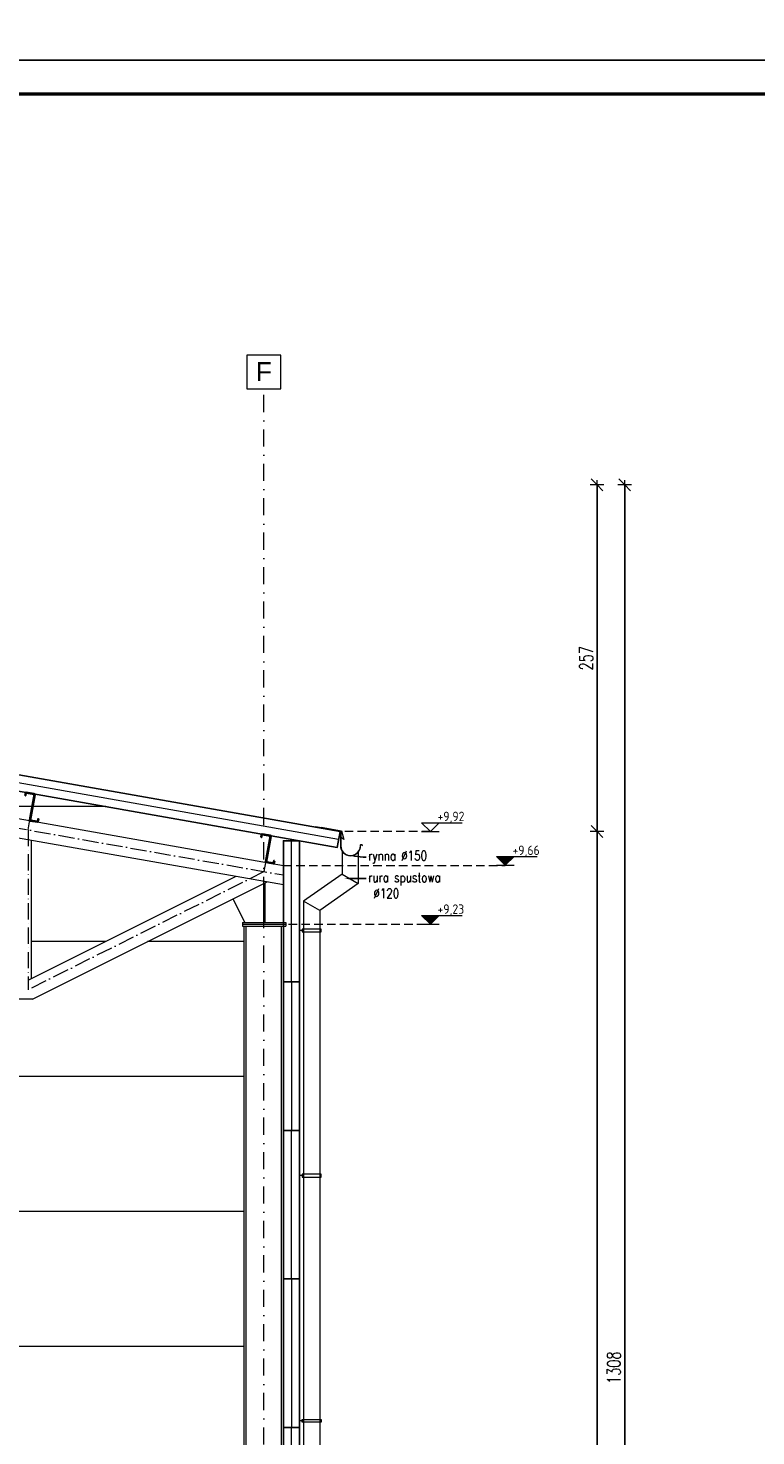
# Model space of a CAD drawing. Header units: millimetres. Extents: x 16720 to 74016, y 25810 to 81213.
# Tile 208 of 256: x 34972 to 35512, y 42817 to 43860. Entities that reach past the tile are written whole.
import ezdxf
from ezdxf import colors
from ezdxf.entities.mleader import LeaderData, LeaderLine
from ezdxf.math import Vec2, Vec3

# ---------------------------------------------------------------- set-up
doc = ezdxf.new("R2010")
doc.units = ezdxf.units.MM
for name, pattern in [('ACAD_ISO10W100', [18, 12, -3, 0, -3]), ('DASHDOTX2', [50.8, 25.4, -12.7, 0, -12.7]), ('DASHED2', [9.525, 6.35, -3.175])]:
    doc.linetypes.add(name, pattern=pattern)
for name, color, linetype, lineweight in [('1', 7, 'Continuous', 9), ('_CIENKIE', 35, 'Continuous', 5), ('_IZOLACJA TERM.', 94, 'BATTING', 9), ('_L OPISY', 110, 'Continuous', 9), ('_OBRÓBKA BLACHARSKA', 182, 'Continuous', 13), ('_OPISY', 110, 'Continuous', 9), ('_OŚ', 165, 'DASHDOTX2', 9), ('_PŁYTA WARSTWOWA', 70, 'Continuous', 25), ('_RAMKA', 212, 'Continuous', 9), ('_STAL', 113, 'Continuous', 35), ('_WIDOKOWE', 252, 'Continuous', 9), ('_WYMIAR', 151, 'Continuous', 9)]:
    doc.layers.add(name, color=color, linetype=linetype, lineweight=lineweight)
doc.styles.add('_PRZEKRÓJ 12', font='ARIALNB.TTF', dxfattribs={"height": 12})
doc.styles.add('ISO', font='isocp.shx')
doc.styles.add('ROMANS', font='romans.shx', dxfattribs={"width": 0.8, "height": 17})
doc.styles.add('ROMANS 50', font='romans.shx', dxfattribs={"width": 0.7, "height": 10})
doc.styles.get("Standard").update_dxf_attribs({"font": 'arial.ttf'})
doc.linetypes.add('BATTING', pattern='A,0.00254,-2.54,[134,ltypeshp.shx,S=2.54,R=0,X=-2.54,Y=0],-5.08,[134,ltypeshp.shx,S=2.54,R=180,X=2.54,Y=0],-2.54', length=10.16254)
doc.dimstyles.new('DOM w 50', dxfattribs={"dimscale": 3, "dimtxt": 10, "dimasz": 0.3, "dimexe": 1.25, "dimexo": 2, "dimgap": 1, "dimtad": 1, "dimdec": 0, "dimtxsty": 'ROMANS 50', "dimblk1": 'wymgreg', "dimblk2": 'wymgregII', "dimsah": 1, "dimcen": 2.5, "dimdle": 1, "dimse1": 1, "dimse2": 1, "dimclre": 254, "dimadec": 0, "dimazin": 0, "dimtfac": 1, "dimtdec": 0, "dimtix": 1, "dimtmove": 1, "dimatfit": 3, "dimfxl": 1.25, "dimarcsym": 0})

# ---------------------------------------------------------------- blocks, each defined once
blk = doc.blocks.new('KOTA WYS')
at = {"layer": '_OPISY'}
blk.add_line((-13, -13.1), (13, -13.1), dxfattribs=at)
blk.add_lwpolyline([(13, -0.1), (0, -13.1), (-13, -0.1), (47, -0.1)], dxfattribs=at)
at = {"layer": '_OPISY', "style": '_PRZEKRÓJ 12'}
blk.add_attdef('POZWYK', (9.6, 2.2), '', height=12, dxfattribs=at)
blk = doc.blocks.new('wymgreg')
at = {"layer": '1'}
for p, q in [((0, 0), (-4.9, -4.9)), ((4.8, 0), (-3.9, 0)), ((0, 5.7), (0, -5.7)), ((0, 0), (4.9, 4.9))]:
    blk.add_line(p, q, dxfattribs=at)
blk = doc.blocks.new('wymgregII')
at = {"layer": '1', "rotation": 180}
blk.add_blockref('wymgreg', (0, 0), dxfattribs=at)
blk = doc.blocks.new('*D6469')
at = {"layer": '_WYMIAR', "color": 0, "lineweight": -2}
blk.add_line((35393.8, 42213.7), (35393.8, 43263.4), dxfattribs=at)
at = {"layer": 'Defpoints', "color": 0}
for p in [(35203.3, 43264.3), (35393.8, 43264.3), (35385.2, 42212.8)]:
    blk.add_point(p, dxfattribs=at)
at = {"layer": '_WYMIAR', "color": 0, "linetype": 'ByBlock', "lineweight": -2, "xscale": 0.8999999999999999, "yscale": 0.8999999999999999, "zscale": 0.8999999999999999}
for name, p, rotation in [('wymgregII', (35393.8, 43264.3), 90), ('wymgreg', (35393.8, 42212.8), 270)]:
    blk.add_blockref(name, p, dxfattribs=dict(at, rotation=rotation))
at = {"layer": '_WYMIAR', "color": 0, "insert": (35385.8, 42738.5), "char_height": 10, "attachment_point": 5, "rotation": 90, "style": 'ROMANS 50'}
blk.add_mtext('1052', dxfattribs=at)
blk = doc.blocks.new('*D6470')
at = {"layer": '_WYMIAR', "color": 0, "lineweight": -2}
blk.add_line((35393.8, 43265.2), (35393.8, 43520.3), dxfattribs=at)
at = {"layer": 'Defpoints', "color": 0}
for p in [(33746.7, 43521.2), (35393.8, 43521.2), (35203.3, 43264.3)]:
    blk.add_point(p, dxfattribs=at)
at = {"layer": '_WYMIAR', "color": 0, "linetype": 'ByBlock', "lineweight": -2, "xscale": 0.8999999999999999, "yscale": 0.8999999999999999, "zscale": 0.8999999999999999}
for name, p, rotation in [('wymgregII', (35393.8, 43521.2), 90), ('wymgreg', (35393.8, 43264.3), 270)]:
    blk.add_blockref(name, p, dxfattribs=dict(at, rotation=rotation))
at = {"layer": '_WYMIAR', "color": 0, "insert": (35385.8, 43392.7), "char_height": 10, "attachment_point": 5, "rotation": 90, "style": 'ROMANS 50'}
blk.add_mtext('257', dxfattribs=at)
blk = doc.blocks.new('*D6472')
at = {"layer": '_WYMIAR', "color": 0, "lineweight": -2}
blk.add_line((35414.3, 42213.7), (35414.3, 43520.3), dxfattribs=at)
at = {"layer": 'Defpoints', "color": 0}
for p in [(33746.7, 43521.2), (35414.3, 43521.2), (35191.3, 42212.8)]:
    blk.add_point(p, dxfattribs=at)
at = {"layer": '_WYMIAR', "color": 0, "linetype": 'ByBlock', "lineweight": -2, "xscale": 0.8999999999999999, "yscale": 0.8999999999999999, "zscale": 0.8999999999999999}
for name, p, rotation in [('wymgregII', (35414.3, 43521.2), 90), ('wymgreg', (35414.3, 42212.8), 270)]:
    blk.add_blockref(name, p, dxfattribs=dict(at, rotation=rotation))
at = {"layer": '_WYMIAR', "color": 0, "insert": (35406.3, 42867), "char_height": 10, "attachment_point": 5, "rotation": 90, "style": 'ROMANS 50'}
blk.add_mtext('1308', dxfattribs=at)

msp = doc.modelspace()

# ---------------------------------------------------------------- hatches: boundary and pattern name
at = {"layer": '_L OPISY'}
h = msp.add_hatch(color=110, dxfattribs=at)
h.dxf.hatch_style = 1
h.paths.add_polyline_path([(35319.3, 43245.7), (35325.8, 43239.2), (35332.3, 43245.7)])
h = msp.add_hatch(color=110, dxfattribs=at)
h.dxf.hatch_style = 1
h.paths.add_polyline_path([(35263.7, 43202.1), (35270.2, 43195.6), (35276.7, 43202.1)])

# ---------------------------------------------------------------- linework, layer by layer
at = {"layer": '_CIENKIE', "color": 157}
for p, q in [((35029.6, 43282.8), (34914.5, 43282.8)), ((35029.2, 43182.8), (34974.1, 43182.8)), ((35132.2, 43182.8), (35060.5, 43182.8)), ((35132.2, 43082.8), (34594.7, 43082.8)), ((35132.2, 42982.8), (34594.7, 42982.8)), ((35132.2, 42882.8), (34594.7, 42882.8))]:
    msp.add_line(p, q, dxfattribs=at)
at = {"layer": '_IZOLACJA TERM.', "ltscale": 0.58}
for p, q in [((35202.2, 43258.4), (34504, 43381.5)), ((35167.2, 43152.8), (35167.2, 43257.4)), ((35167.2, 43152.8), (35167.2, 43042.8)), ((35167.2, 42932.8), (35167.2, 43042.8)), ((35167.2, 42932.8), (35167.2, 42822.8)), ((35167.2, 42712.8), (35167.2, 42822.8))]:
    msp.add_line(p, q, dxfattribs=at)
at = {"layer": '_OBRÓBKA BLACHARSKA'}
for points in [[(35185, 43267.8), (35203.5, 43264.5), (35203.5, 43253.9, 1), (35218.5, 43253.9)], [(35185.1, 43268.1), (35203.7, 43264.7), (35203.7, 43253.9, 1.001417), (35218.3, 43253.9, -1.946271), (35219.3, 43253.5, -1.366598)]]:
    msp.add_lwpolyline(points, format="xyb", dxfattribs=at)
msp.add_lwpolyline([(35189.2, 43267.6), (35204.3, 43264.8), (35206.1, 43258.4), (35204.2, 43259.6)], dxfattribs=at)
msp.add_lwpolyline([(35189.2, 43267.6), (35204.3, 43264.8), (35206.1, 43258.4), (35204.2, 43259.6)], dxfattribs=at)
at = {"layer": '_OPISY', "linetype": 'DASHED2'}
for p, q in [((35270.2, 43264.3), (35203.3, 43264.3)), ((35161.2, 43239.2), (35325.8, 43239.2)), ((35155.5, 43195.6), (35270.2, 43195.6))]:
    msp.add_line(p, q, dxfattribs=at)
at = {"layer": '_OŚ', "ltscale": 0.5}
msp.add_line((35146.7, 41994.1), (35146.7, 43592.2), dxfattribs=at)
at = {"layer": '_OŚ', "linetype": 'ACAD_ISO10W100'}
for p, q in [((33746.7, 43481.5), (35161.2, 43232.1)), ((34971.9, 43265.5), (34976.7, 43292.8)), ((34971.9, 43265.5), (34971.9, 43147.1)), ((35147, 43234.6), (35151.8, 43261.9)), ((35147, 43234.6), (34971.9, 43147.1))]:
    msp.add_line(p, q, dxfattribs=at)
at = {"layer": '_OŚ', "linetype": 'ByBlock'}
msp.add_lwpolyline([(35134.2, 43592.2), (35159.2, 43592.2), (35159.2, 43617.2), (35134.2, 43617.2)], close=True, dxfattribs=at)
at = {"layer": '_PŁYTA WARSTWOWA'}
for points in [[(34505, 43387.4), (35203.3, 43264.3), (35201.2, 43252.5), (34502.9, 43375.6)], [(35173.2, 43257.4), (35173.2, 43152.8), (35161.2, 43152.8), (35161.2, 43257.4)], [(35173.2, 43042.8), (35173.2, 43152.8), (35161.2, 43152.8), (35161.2, 43042.8)], [(35173.2, 43042.8), (35173.2, 42932.8), (35161.2, 42932.8), (35161.2, 43042.8)], [(35173.2, 42822.8), (35173.2, 42932.8), (35161.2, 42932.8), (35161.2, 42822.8)], [(35173.2, 42822.8), (35173.2, 42712.8), (35161.2, 42712.8), (35161.2, 42822.8)]]:
    msp.add_lwpolyline(points, close=True, dxfattribs=at)
at = {"layer": '_RAMKA', "color": 0}
msp.add_lwpolyline([(30071.5, 48035.8), (41071.5, 48035.8), (41071.5, 43835.8), (30071.5, 43835.8)], close=True, dxfattribs=at)
at = {"layer": '_RAMKA'}
msp.add_lwpolyline([(30392.4, 43835.8), (36042.4, 43835.8), (36042.4, 41735.8), (30392.4, 41735.8)], close=True, dxfattribs=at)
at = {"layer": '_RAMKA', "const_width": 2.5}
msp.add_lwpolyline([(30417.4, 43810.8), (36017.4, 43810.8), (36017.4, 41760.8), (30492.4, 41760.8), (30492.4, 43220.8), (30417.4, 43220.8)], close=True, dxfattribs=at)
at = {"layer": '_STAL'}
for points in [[(34979.5, 43273.5), (34979.2, 43271.6, -0.36397), (34978.9, 43271.4), (34973.5, 43272.3, -0.414214), (34973.2, 43272.7), (34976.6, 43291.7, 0.414214), (34976.4, 43291.9), (34970.5, 43293, 0.414214), (34970.3, 43292.8), (34970, 43291), (34969.8, 43291.1), (34970.1, 43292.9, -0.414203), (34970.4, 43293.2), (34976.5, 43292.1, -0.414214), (34976.8, 43291.8), (34973.4, 43272.8, 0.414214), (34973.6, 43272.5), (34978.8, 43271.6, 0.414214), (34979, 43271.8), (34979.3, 43273.6), (34979.5, 43273.5)], [(35154.5, 43242.7), (35154.2, 43240.8, -0.36397), (35153.9, 43240.5), (35148.5, 43241.5, -0.414214), (35148.3, 43241.8), (35151.6, 43260.8, 0.414214), (35151.4, 43261.1), (35145.5, 43262.1, 0.414214), (35145.3, 43262), (35145, 43260.2), (35144.8, 43260.2), (35145.1, 43262.1, -0.414203), (35145.5, 43262.3), (35151.6, 43261.3, -0.414214), (35151.8, 43260.9), (35148.5, 43241.9, 0.414214), (35148.6, 43241.7), (35153.8, 43240.8, 0.414214), (35154, 43240.9), (35154.3, 43242.7), (35154.5, 43242.7)]]:
    msp.add_lwpolyline(points, format="xyb", dxfattribs=at)
at = {"layer": '_WIDOKOWE', "ltscale": 2}
for p, q in [((34273.2, 43395.8), (35161.2, 43239.2)), ((34273.2, 43381.6), (35161.2, 43225)), ((34974.1, 43258), (34974.1, 43155.2)), ((35161.2, 43225), (35161.2, 43239.2)), ((34971.9, 43154.1), (35126.1, 43231.2)), ((34975.2, 43140.1), (35149.2, 43227.1)), ((35146.4, 43225.7), (35146.4, 43197)), ((35147.5, 43226.3), (35147.5, 43197)), ((35161.2, 43197), (35161.2, 43224.1)), ((35132.7, 43197), (35124, 43214.5)), ((35146.4, 43211.9), (35147.5, 43211.9)), ((35131, 43197), (35163, 43197)), ((35131, 43197), (35131, 43195.6)), ((35131, 43195.6), (35163, 43195.6)), ((35131, 43195.6), (35131, 43194.2)), ((35131, 43194.2), (35163, 43194.2)), ((35163, 43197), (35163, 43195.6)), ((35163, 43195.6), (35163, 43194.2)), ((34975.2, 43140.1), (34273.2, 43140.1))]:
    msp.add_line(p, q, dxfattribs=at)
at = {"layer": '_WIDOKOWE'}
for p, q in [((35204.7, 43249.8), (35204.7, 43232.7)), ((35216.7, 43249), (35216.7, 43225.7)), ((35204.7, 43232.7), (35176.2, 43212.7)), ((35216.7, 43225.7), (35188.2, 43205.7)), ((35204.7, 43232.7), (35216.7, 43225.7)), ((35176.2, 43212.7), (35176.2, 42283.3)), ((35188.2, 43205.7), (35176.2, 43212.7)), ((35188.2, 43205.7), (35188.2, 42290.6)), ((35132.2, 42315.9), (35132.2, 43194.2)), ((35133.6, 42315.9), (35133.6, 43194.2)), ((35159.8, 42315.9), (35159.8, 43194.2)), ((35161.2, 42315.9), (35161.2, 43194.2)), ((35176.2, 43191), (35173.2, 43191)), ((35176.2, 43009.3), (35173.2, 43009.3)), ((35176.2, 42827.6), (35173.2, 42827.6))]:
    msp.add_line(p, q, dxfattribs=at)
for points in [[(35189.2, 43192), (35175.2, 43192), (35175.2, 43190), (35189.2, 43190)], [(35189.2, 43010.3), (35175.2, 43010.3), (35175.2, 43008.3), (35189.2, 43008.3)], [(35189.2, 42826.6), (35175.2, 42826.6), (35175.2, 42828.6), (35189.2, 42828.6)]]:
    msp.add_lwpolyline(points, close=True, dxfattribs=at)

# ---------------------------------------------------------------- block references
at = {"layer": '_L OPISY'}
ref = msp.add_blockref('KOTA WYS', (35270.2, 43270.9), dxfattribs=dict(at, xscale=0.5, yscale=0.5, zscale=0.5))
ref.add_attrib('POZWYK', '+9,92', (35275.5, 43272), dxfattribs={"layer": '_OPISY', "height": 7, "style": 'ISO'})
ref = msp.add_blockref('KOTA WYS', (35325.8, 43245.8), dxfattribs=dict(at, xscale=0.5, yscale=0.5, zscale=0.5))
ref.add_attrib('POZWYK', '+9,66', (35331.1, 43246.9), dxfattribs={"layer": '_OPISY', "height": 7, "style": 'ISO'})
ref = msp.add_blockref('KOTA WYS', (35270.2, 43202.2), dxfattribs=dict(at, xscale=0.5, yscale=0.5, zscale=0.5))
ref.add_attrib('POZWYK', '+9,23', (35275.5, 43203.3), dxfattribs={"layer": '_OPISY', "height": 7, "style": 'ISO'})

# ---------------------------------------------------------------- texts
at = {"layer": '_OPISY', "insert": (35146.7, 43605.1), "char_height": 14, "attachment_point": 5}
msp.add_mtext_dynamic_manual_height_columns('\\pxqc;F', width=127.013, gutter_width=12.5, heights=[0], dxfattribs=at)

# ---------------------------------------------------------------- dimensions: what is measured, and where the dimension line sits
at = {"layer": '_WYMIAR'}
for base, p1, p2, picture, middle in [((35393.8, 43521.2), (35203.3, 43264.3), (33746.7, 43521.2), '*D6470', (35385.8, 43392.7)), ((35414.3, 43521.2), (35191.3, 42212.8), (33746.7, 43521.2), '*D6472', (35406.3, 42867)), ((35393.8378, 43264.3184), (35385.1833, 42212.7502), (35203.2852, 43264.3184), '*D6469', (35385.8378, 42738.5343))]:
    dim = msp.add_linear_dim(base=base, p1=p1, p2=p2, angle=90, dimstyle='DOM w 50', dxfattribs=at)
    dim.commit()
    dim.dimension.update_dxf_attribs({"geometry": picture, "text_midpoint": middle})

# ---------------------------------------------------------------- leaders
at = {"layer": '_OPISY'}
ml = msp.add_multileader_mtext('Standard', dxfattribs=at)
ml.set_content('{\\Fsimplex|c238;rynna %%c150}', color=256, style='ROMANS')
ml.set_leader_properties()
ml.build(insert=Vec2(0, 0))
ml.multileader.update_dxf_attribs({"dogleg_length": 2, "arrow_head_size": 3})
ctx = ml.context
ctx.base_point, ctx.char_height, ctx.arrow_head_size, ctx.landing_gap_size, ctx.plane_origin, ctx.plane_x_axis, ctx.plane_y_axis = Vec3(35222.6, 43245.3), 7, 3, 1.5, Vec3(35459.7, 43062), Vec3(1, 0, 0), Vec3(0, 1, 0)
ctx.text_align_type = 2
notes = []
notes.append((ctx, [(1, (1, 1, 0), (35220.3, 43245.3), (1, 0, 0), 2.29, [(0, [(35211, 43246.4)], 0, [])])]))
ctx.mtext.insert, ctx.mtext.text_direction, ctx.mtext.flow_direction = Vec3(35224.1, 43249.9), Vec3(1, 0, 0), 5
ml = msp.add_multileader_mtext('Standard', dxfattribs=at)
ml.set_content('{\\Fsimplex|c238;rura spustowa\\P %%c120}', color=256, style='ROMANS')
ml.set_leader_properties()
ml.build(insert=Vec2(0, 0))
ml.multileader.update_dxf_attribs({"dogleg_length": 2, "arrow_head_size": 3})
ctx = ml.context
ctx.base_point, ctx.char_height, ctx.arrow_head_size, ctx.landing_gap_size, ctx.plane_origin, ctx.plane_x_axis, ctx.plane_y_axis = Vec3(35222.6, 43229.5), 7, 3, 1.5, Vec3(35459.7, 43051.2), Vec3(1, 0, 0), Vec3(0, 1, 0)
ctx.text_align_type = 2
notes.append((ctx, [(1, (1, 1, 0), (35220.3, 43229.5), (1, 0, 0), 2.29, [(0, [(35206.6, 43229.5)], 0, [])])]))
ctx.mtext.insert, ctx.mtext.text_direction, ctx.mtext.flow_direction = Vec3(35224.1, 43233.7), Vec3(1, 0, 0), 5
for ctx, leaders in notes:
    for number, flags, end, landing, length, lines in leaders:
        leader = LeaderData()
        leader.index, (leader.has_last_leader_line, leader.has_dogleg_vector, leader.attachment_direction) = number, flags
        leader.last_leader_point, leader.dogleg_vector, leader.dogleg_length = Vec3(end), Vec3(landing), length
        for number, points, colour, breaks in lines:
            line = LeaderLine()
            line.index, line.vertices, line.color, line.breaks = number, Vec3.list(points), colors.encode_raw_color(colour), breaks
            leader.lines.append(line)
        ctx.leaders.append(leader)

doc.saveas('drawing.dxf')
